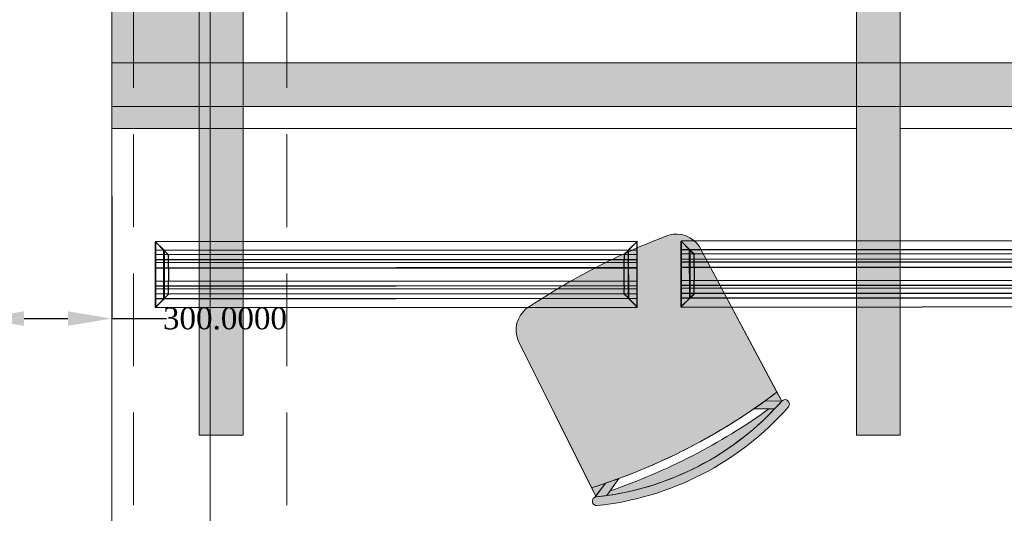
# Model space of a CAD drawing. Header units: inches. Extents: x -78787 to 29484, y -9517 to 23232.
# Tile 253 of 256: x 7896 to 10143, y 8340 to 9467. Entities that reach past the tile are written whole.
import ezdxf
from ezdxf.enums import TextEntityAlignment as Align

# ---------------------------------------------------------------- set-up
doc = ezdxf.new("R2010")
doc.units = ezdxf.units.IN
doc.header["$MEASUREMENT"] = 0
doc.linetypes.add('Dot & Dashed', pattern=[670.277762, 317.5, -176.388889, 0, -176.388874])
doc.linetypes.add('Hidden', pattern=[317.5, 211.666667, -105.833333])
for name, color, linetype in [('- ავარიული განათება', 7, 'Continuous'), ('- განათება', 7, 'Continuous'), ('- მექანიკური ნაწილი', 7, 'Continuous'), ('Edges', 7, 'Continuous'), ('Structural - Bearing', 7, 'Continuous'), ('Structural - Grid', 7, 'Continuous')]:
    doc.layers.add(name, color=color, linetype=linetype)
doc.layers.add('New_2D Drafting - General_Pen_No__101', color=252, linetype='Continuous', lineweight=13)
doc.layers.add('New_2D Drafting - General_Pen_No__121', color=255, linetype='Continuous', lineweight=0)
for name, color, linetype, lineweight, true_color in [('New_2D Drafting - General_Pen_No__161', 7, 'Continuous', 13, 0x6a6a6a), ('New_2D Drafting - General_Pen_No__240', 7, 'Continuous', 0, 0xe8e8e8), ('Structural - Bearing_Pen_No__102', 7, 'Continuous', 13, 0xcccccc), ('Structural - Grid_Pen_No__81', 7, 'Continuous', 20, 0x6a6a6a)]:
    doc.layers.add(name, color=color, linetype=linetype, lineweight=lineweight, true_color=true_color)
doc.styles.add('GENERATED_STYLE_2', font='txt')
doc.styles.get("Standard").update_dxf_attribs({"font": 'arial.ttf'})
doc.dimstyles.get("Standard").update_dxf_attribs({"dimtxt": 0.18, "dimasz": 0.18, "dimexe": 0.18, "dimexo": 0.0625, "dimgap": 0.09, "dimtad": 0, "dimtih": 1, "dimtoh": 1, "dimdec": 4, "dimzin": 0, "dimdsep": 46, "dimtxsty": 'Standard', "dimcen": 0.09, "dimadec": 0, "dimazin": 0, "dimtfac": 1, "dimtdec": 4, "dimtofl": 0, "dimtmove": 0, "dimatfit": 3, "dimfxl": 1, "dimtolj": 1, "dimtzin": 0, "dimarcsym": 0})

# ---------------------------------------------------------------- blocks, each defined once
blk = doc.blocks.new('Standard grid marker_2')
at = {"layer": 'Structural - Grid_Pen_No__81', "color": 251, "linetype": 'Continuous', "lineweight": 20, "true_color": 0x6a6a6a}
blk.add_line((1000, 0), (27734.9, 0), dxfattribs=at)
at = {"layer": 'Structural - Grid_Pen_No__81', "color": 251, "lineweight": 20, "true_color": 0x6a6a6a, "style": 'GENERATED_STYLE_2'}
for tag, p in [('AC_MarkerText_1_0', (-1.5, -46.7)), ('AC_MarkerText_1_1', (28933.4, -46.7))]:
    blk.add_attdef(tag, text='', height=100, rotation=270, dxfattribs=at).set_placement(p, align=Align.TOP_CENTER)
blk = doc.blocks.new('Beam_4', base_point=(-17008.8, 14663))
at = {"layer": 'Structural - Bearing_Pen_No__102', "color": 254, "linetype": 'Dot & Dashed', "lineweight": 13, "true_color": 0xcccccc}
blk.add_line((-17008.8, 14663), (-17008.8, 39096.2), dxfattribs=at)
at = {"layer": 'Structural - Bearing_Pen_No__102', "color": 254, "linetype": 'Hidden', "lineweight": 13, "true_color": 0xcccccc}
for p, q in [((-17183.8, 26838), (-17183.8, 32488)), ((-16833.8, 26838), (-16833.8, 32488))]:
    blk.add_line(p, q, dxfattribs=at)
blk = doc.blocks.new('lineardiffplan')
blk.add_lwpolyline([(393.1, 274.9), (1492.8, 274.9), (1492.8, 124.4), (393.1, 124.4)], close=True)
at = {"layer": 'Edges'}
for p, q in [((392.8, 274.9), (392.8, 274.6)), ((393.1, 274.9), (392.8, 274.9)), ((422.8, 244.9), (392.8, 274.9)), ((392.8, 274.6), (392.9, 274.5)), ((392.9, 125.2), (392.9, 274.5)), ((412.4, 255), (392.9, 274.5)), ((393.1, 274.9), (393.2, 274.8)), ((393.2, 274.8), (412.7, 255.3)), ((1462.8, 244.9), (1492.8, 274.9)), ((1472.9, 255.3), (1492.4, 274.8)), ((1473.2, 254.9), (1492.8, 274.5)), ((1492.4, 274.8), (1492.5, 274.9)), ((1492.8, 274.9), (1492.5, 274.9)), ((1492.8, 274.5), (1492.8, 274.9)), ((1492.8, 274.5), (1492.8, 274.5)), ((1492.8, 125.4), (1492.8, 274.5)), ((1492.8, 255.3), (392.9, 255.3)), ((392.9, 254.9), (1492.8, 254.9)), ((412.4, 144.7), (412.4, 255)), ((412.8, 254.6), (412.4, 255)), ((412.7, 255.3), (413.1, 254.9)), ((412.8, 145.1), (412.8, 254.6)), ((412.8, 254.6), (422.8, 244.6)), ((413.1, 254.9), (423.1, 244.9)), ((1472.5, 254.9), (1462.5, 244.9)), ((1462.9, 244.6), (1472.8, 254.5)), ((1472.9, 255.3), (1472.5, 254.9)), ((1472.8, 254.5), (1473.2, 254.9)), ((1472.8, 254.5), (1472.8, 145.3)), ((1473.2, 144.9), (1473.2, 254.9)), ((392.9, 244.9), (1492.8, 244.9)), ((392.9, 233.2), (1492.8, 233.2)), ((392.9, 233), (1492.8, 233)), ((392.9, 226.8), (1492.8, 226.8)), ((392.9, 226.5), (1492.8, 226.5)), ((422.8, 244.6), (422.8, 244.9)), ((422.8, 244.9), (423.1, 244.9)), ((422.8, 244.6), (422.8, 244.6)), ((422.8, 244.6), (422.8, 233.2)), ((422.8, 233), (422.8, 233.2)), ((422.8, 226.8), (422.8, 233)), ((422.8, 226.5), (422.8, 226.8)), ((422.8, 214.9), (422.8, 226.5)), ((423.1, 244.9), (423.1, 244.9)), ((1462.5, 244.9), (1462.5, 244.9)), ((1462.5, 244.9), (1462.8, 244.9)), ((1462.8, 244.9), (1462.9, 244.6)), ((1462.8, 244.5), (1462.9, 244.6)), ((1462.8, 233.2), (1462.8, 244.5)), ((1462.8, 233), (1462.8, 233.2)), ((1462.8, 226.8), (1462.8, 233)), ((1462.8, 226.5), (1462.8, 226.8)), ((1462.8, 214.9), (1462.8, 226.5)), ((392.9, 214.9), (1492.8, 214.9)), ((1492.8, 214.8), (392.9, 214.8)), ((422.4, 214.9), (422.3, 214.9)), ((422.8, 214.9), (422.4, 214.9)), ((422.8, 184.9), (422.8, 214.9)), ((423.2, 214.9), (422.8, 214.9)), ((423.2, 214.8), (422.8, 214.9)), ((423.2, 214.8), (423.2, 214.9)), ((423.2, 214.8), (423.2, 184.9)), ((1462.8, 214.9), (1462.4, 214.9)), ((1462.4, 214.9), (1462.4, 214.8)), ((1462.8, 214.9), (1462.4, 214.8)), ((1462.4, 184.9), (1462.4, 214.8)), ((1462.8, 214.9), (1462.8, 184.9)), ((1462.8, 214.9), (1463.2, 214.9)), ((1463.2, 214.9), (1463.3, 214.9)), ((1492.8, 184.9), (392.9, 184.9)), ((422.4, 184.9), (422.3, 184.9)), ((422.8, 184.9), (422.4, 184.9)), ((422.8, 184.9), (423.2, 184.9)), ((422.8, 173.2), (422.8, 184.9)), ((1462.4, 184.9), (1462.8, 184.9)), ((1462.8, 173.2), (1462.8, 184.9)), ((1463.2, 184.9), (1462.8, 184.9)), ((1463.2, 184.9), (1463.3, 184.9)), ((392.9, 173.2), (1492.8, 173.2)), ((392.9, 173), (1492.8, 173)), ((392.9, 166.8), (1492.8, 166.8)), ((392.9, 166.5), (1492.8, 166.5)), ((422.8, 173), (422.8, 173.2)), ((422.8, 173), (422.8, 166.8)), ((422.8, 166.5), (422.8, 166.8)), ((422.8, 155.1), (422.8, 166.5)), ((1462.8, 173), (1462.8, 173.2)), ((1462.8, 166.8), (1462.8, 173)), ((1462.8, 166.5), (1462.8, 166.8)), ((1462.8, 155.3), (1462.8, 166.5)), ((392.8, 124.9), (422.8, 154.9)), ((392.9, 154.9), (1492.8, 154.9)), ((1492.8, 144.9), (392.9, 144.9)), ((392.9, 125.2), (412.4, 144.7)), ((392.9, 144.5), (1492.8, 144.5)), ((412.7, 144.5), (393.2, 124.9)), ((412.8, 145.1), (412.4, 144.7)), ((412.7, 144.5), (413.1, 144.9)), ((412.8, 145.1), (422.8, 155.1)), ((423.1, 154.8), (413.1, 144.9)), ((422.8, 154.9), (422.8, 155.1)), ((422.8, 155.1), (422.8, 155.1)), ((423.1, 154.8), (422.8, 154.9)), ((423.1, 154.8), (423.1, 154.9)), ((1462.5, 154.8), (1462.4, 154.9)), ((1462.8, 154.9), (1462.5, 154.8)), ((1462.5, 154.8), (1472.4, 144.9)), ((1462.9, 155.2), (1462.8, 155.3)), ((1462.9, 155.2), (1462.8, 154.9)), ((1462.8, 154.9), (1492.8, 124.9)), ((1472.8, 145.3), (1462.9, 155.2)), ((1472.4, 144.9), (1472.8, 144.5)), ((1473.2, 144.9), (1472.8, 145.3)), ((1472.8, 144.5), (1492.4, 124.9)), ((1473.2, 144.9), (1492.8, 125.4)), ((392.9, 125.2), (392.8, 125.1)), ((392.8, 125.1), (392.8, 124.9)), ((392.8, 124.9), (393.1, 124.9)), ((393.2, 124.9), (393.1, 124.9)), ((1492.4, 124.9), (1492.8, 124.9)), ((1492.4, 124.9), (1492.4, 124.9)), ((1492.8, 125.3), (1492.8, 125.4)), ((1492.8, 124.9), (1492.8, 125.3))]:
    blk.add_line(p, q, dxfattribs=at)
blk = doc.blocks.new('*D858')
at = {"layer": '- განათება', "color": 0, "lineweight": -2, "transparency": 16777216}
for p, q in [((7805.9, 9063.9), (7805.9, 8784.2)), ((8105.9, 9063.9), (8105.9, 8784.2)), ((7905.9, 8784.4), (8005.9, 8784.4)), ((8105.9, 8784.4), (8231, 8784.4))]:
    blk.add_line(p, q, dxfattribs=at)
at = {"layer": '- განათება', "color": 0, "transparency": 16777216}
for points in [[(7905.9, 8801), (7905.9, 8767.7), (7805.9, 8784.4)], [(8005.9, 8801), (8005.9, 8767.7), (8105.9, 8784.4)]]:
    blk.add_solid(points, dxfattribs=at)
at = {"layer": 'Defpoints', "color": 0, "transparency": 16777216}
for p in [(7805.9, 9064), (8105.9, 9064), (8105.9, 8784.4)]:
    blk.add_point(p, dxfattribs=at)
at = {"layer": '- განათება', "color": 0, "transparency": 16777216, "insert": (8364.5, 8784.4), "char_height": 50, "attachment_point": 5}
blk.add_mtext('\\A1;{\\fSylfaen|b0|i0|c0|p18;300.0000}', dxfattribs=at)
blk = doc.blocks.new('*D1357')
at = {"layer": '- ავარიული განათება', "color": 0, "lineweight": -2, "transparency": 16777216}
for p, q in [((8184.9, 11418.4), (7522, 11418.4)), ((7522.2, 11318.4), (7522.2, 9969.3)), ((7522.2, 8808.5), (7522.2, 9917.9)), ((7071.7, 8708.5), (7522.4, 8708.5))]:
    blk.add_line(p, q, dxfattribs=at)
at = {"layer": '- ავარიული განათება', "color": 0, "transparency": 16777216}
for points in [[(7505.5, 11318.4), (7538.9, 11318.4), (7522.2, 11418.4)], [(7505.5, 8808.5), (7538.9, 8808.5), (7522.2, 8708.5)]]:
    blk.add_solid(points, dxfattribs=at)
at = {"layer": 'Defpoints', "color": 0, "transparency": 16777216}
for p in [(8185, 11418.4), (7071.7, 8708.5), (7522.2, 8708.5)]:
    blk.add_point(p, dxfattribs=at)
at = {"layer": '- ავარიული განათება', "color": 0, "transparency": 16777216, "insert": (7522.2, 9943.6), "char_height": 50, "attachment_point": 5}
blk.add_mtext('\\A1;{\\fSylfaen|b0|i0|c0|p18;2709.8393}', dxfattribs=at)

msp = doc.modelspace()

# ---------------------------------------------------------------- hatches: boundary and pattern name
at = {"layer": '- განათება', "linetype": 'Continuous', "lineweight": 0, "true_color": 0x20527f}
msp.add_hatch(color=167, dxfattribs=at).paths.add_polyline_path([(8105.93152, 9268.35525), (8105.93152, 9368.35525), (24905.93143, 9368.35525), (24905.93143, 9268.35525)])
at = {"layer": 'New_2D Drafting - General_Pen_No__101', "linetype": 'Continuous', "lineweight": 13}
for points in [[(9052.27481, 8807.03246, 0.3269331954), (9033.4429, 8734.52798), (9201.391, 8398.25032, 0.0060954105), (9233.30203, 8408.64612), (9263.9057, 8419.43423, 0.0750812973), (9624.56585, 8616.73431), (9447.66262, 8948.38846, 0.3269331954), (9377.64656, 8975.02098, 0.0286525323), (9210.14343, 8900.3571, 0.0286525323)], [(9635.56724, 8596.10915), (9624.56585, 8616.73431, -0.0060954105), (9597.6115, 8596.73807)], [(9211.83549, 8377.33763, 0.985078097), (9213.91781, 8357.44633, 0.1883998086), (9650.57825, 8582.89289, 0.9850780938), (9635.56724, 8596.10915, -0.1884020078)], [(9635.56724, 8596.10915), (9597.6115, 8596.73807, -0.0058933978), (9571.09437, 8578.03488), (9619.21957, 8578.21458, 0.009248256)], [(9233.30203, 8408.64612), (9210.81316, 8379.38461), (9211.83549, 8377.33763), (9235.89099, 8380.30311, 0.1693138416), (9619.21957, 8578.21458), (9606.04896, 8578.1654, -0.073421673), (9243.55789, 8391.01228), (9263.9057, 8419.43423, -0.0058933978)], [(9210.81316, 8379.38461), (9233.30203, 8408.64612, -0.0060954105), (9201.391, 8398.25032)]]:
    msp.add_hatch(color=252, dxfattribs=at).paths.add_polyline_path(points)
at = {"layer": 'New_2D Drafting - General_Pen_No__121', "linetype": 'Continuous', "lineweight": 0}
msp.add_hatch(color=255, dxfattribs=at).paths.add_polyline_path([(8305.9315, 9218.35529), (8105.93152, 9218.35529), (8105.93152, 10818.35514), (8605.93147, 10818.35514), (8605.93147, 10018.35521), (8405.93149, 10018.35521), (8405.93149, 10328.35518), (8305.9315, 10328.35518)])
at = {"layer": 'New_2D Drafting - General_Pen_No__240', "linetype": 'Continuous', "lineweight": 0, "true_color": 0xe8e8e8}
for points in [[(8305.9315, 8518.35535), (8305.9315, 10328.35518), (8405.93149, 10328.35518), (8405.93149, 8518.35535)], [(9805.9315, 8518.35535), (9805.9315, 10328.35518), (9905.93149, 10328.35518), (9905.93149, 8518.35535)], [(9905.93149, 8518.35535), (9905.93149, 10328.35518), (9805.9315, 10328.35518), (9805.9315, 8518.35535)]]:
    msp.add_hatch(color=254, dxfattribs=at).paths.add_polyline_path(points)

# ---------------------------------------------------------------- linework, layer by layer
at = {"layer": '- განათება', "color": 8, "linetype": 'Continuous', "lineweight": 15, "flags": 128}
msp.add_lwpolyline([(8105.93152, 8018.35536), (8105.93152, 11218.35514), (24905.93143, 11218.35514), (24905.93143, 8018.35536)], close=True, dxfattribs=at)
at = {"layer": '- განათება', "color": 252, "linetype": 'Continuous', "lineweight": 13, "flags": 128}
msp.add_lwpolyline([(8105.93152, 9268.35525), (8105.93152, 9368.35525), (24905.93143, 9368.35525), (24905.93143, 9268.35525)], close=True, dxfattribs=at)
at = {"layer": 'New_2D Drafting - General_Pen_No__161', "color": 251, "linetype": 'Continuous', "lineweight": 13, "true_color": 0x6a6a6a}
msp.add_line((9203.05853, 8366.59006), (9203.07194, 8366.4403), dxfattribs=at)
at = {"layer": 'New_2D Drafting - General_Pen_No__161', "color": 251, "linetype": 'Continuous', "lineweight": 13, "true_color": 0x6a6a6a, "flags": 128}
for points in [[(8305.9315, 9218.35529), (8105.93152, 9218.35529), (8105.93152, 10818.35514), (8605.93147, 10818.35514), (8605.93147, 10018.35521), (8405.93149, 10018.35521), (8405.93149, 10328.35518), (8305.9315, 10328.35518)], [(8305.9315, 8518.35535), (8305.9315, 10328.35518), (8405.93149, 10328.35518), (8405.93149, 8518.35535)], [(8305.9315, 8518.35535), (8305.9315, 10328.35518), (8405.93149, 10328.35518), (8405.93149, 8518.35535)], [(8305.9315, 8518.35535), (8305.9315, 10328.35518), (8405.93149, 10328.35518), (8405.93149, 8518.35535)], [(9805.9315, 8518.35535), (9805.9315, 10328.35518), (9905.93149, 10328.35518), (9905.93149, 8518.35535)], [(9805.9315, 8518.35535), (9805.9315, 10328.35518), (9905.93149, 10328.35518), (9905.93149, 8518.35535)], [(9905.93149, 8518.35535), (9905.93149, 10328.35518), (9805.9315, 10328.35518), (9805.9315, 8518.35535)], [(9905.93149, 8518.35535), (9905.93149, 10328.35518), (9805.9315, 10328.35518), (9805.9315, 8518.35535)], [(8305.93149, 9218.35529), (8305.93149, 10018.35521), (9805.9315, 10018.35521), (9805.9315, 9218.35529)], [(11405.9315, 9218.35529), (11405.9315, 10018.35521), (9905.93149, 10018.35521), (9905.93149, 9218.35529)]]:
    msp.add_lwpolyline(points, close=True, dxfattribs=at)
for points in [[(9805.9315, 9218.35529), (8305.93149, 9218.35529), (8305.93149, 10018.35521), (9805.9315, 10018.35521)], [(9805.93149, 10018.35521), (9805.93149, 9118.35529)], [(9905.93149, 9218.35529), (11405.9315, 9218.35529), (11405.9315, 10018.35521), (9905.93149, 10018.35521)], [(9905.9315, 10018.35521), (9905.9315, 9118.35529)], [(9597.6115, 8596.73807), (9635.56724, 8596.10915)], [(9571.09437, 8578.03488), (9619.21957, 8578.21458)], [(9233.30203, 8408.64612), (9208.43806, 8376.29423)], [(9263.9057, 8419.43423), (9235.89099, 8380.30311)], [(9203.05853, 8366.59006), (9203.07194, 8366.4403)]]:
    msp.add_lwpolyline(points, dxfattribs=at)
for points in [[(9052.27481, 8807.03246, 0.3269331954), (9033.4429, 8734.52798), (9201.391, 8398.25032, 0.0060954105), (9233.30203, 8408.64612), (9263.9057, 8419.43423, 0.0750812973), (9624.56585, 8616.73431), (9447.66262, 8948.38846, 0.3269331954), (9377.64656, 8975.02098, 0.0286525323), (9210.14343, 8900.3571, 0.0286525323)], [(9635.56724, 8596.10915), (9624.56585, 8616.73431, -0.0060954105), (9597.6115, 8596.73807)], [(9211.83549, 8377.33763, 0.985078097), (9213.91781, 8357.44633, 0.1883998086), (9650.57825, 8582.89289, 0.9850780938), (9635.56724, 8596.10915, -0.1884020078)], [(9635.56724, 8596.10915), (9597.6115, 8596.73807, -0.0058933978), (9571.09437, 8578.03488), (9619.21957, 8578.21458, 0.009248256)], [(9233.30203, 8408.64612), (9210.81316, 8379.38461), (9211.83549, 8377.33763), (9235.89099, 8380.30311, 0.1693138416), (9619.21957, 8578.21458), (9606.04896, 8578.1654, -0.073421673), (9243.55789, 8391.01228), (9263.9057, 8419.43423, -0.0058933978)], [(9210.81316, 8379.38461), (9233.30203, 8408.64612, -0.0060954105), (9201.391, 8398.25032)]]:
    msp.add_lwpolyline(points, format="xyb", close=True, dxfattribs=at)
for points in [[(9635.56724, 8596.10915), (9447.66262, 8948.38846, 0.3269331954), (9377.64656, 8975.02098, 0.0286525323), (9210.14343, 8900.3571)], [(9211.83549, 8377.33763), (9033.4429, 8734.52798, -0.3269331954), (9052.27481, 8807.03246, -0.0286525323), (9210.14343, 8900.3571)], [(9201.391, 8398.25032, 0.087148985), (9624.56585, 8616.73431)], [(9243.55789, 8391.01228, 0.073421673), (9606.04896, 8578.1654)]]:
    msp.add_lwpolyline(points, format="xyb", dxfattribs=at)

# ---------------------------------------------------------------- block references
at = {"layer": '- მექანიკური ნაწილი', "xscale": -1, "rotation": 0.04479712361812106}
for p in [(9698.56911, 8686.05144), (10898.64013, 8687.49456)]:
    msp.add_blockref('lineardiffplan', p, dxfattribs=at)
at = {"layer": 'Structural - Bearing', "color": 254, "lineweight": 13, "true_color": 0xcccccc}
msp.add_blockref('Beam_4', (8330.93152, -6356.64486), dxfattribs=at)
at = {"layer": 'Structural - Grid', "color": 8, "linetype": 'Continuous', "lineweight": 15, "zscale": 1000, "rotation": 90}
msp.add_blockref('Standard grid marker_2', (8330.93152, -9316.57065), dxfattribs=at)

# ---------------------------------------------------------------- dimensions: what is measured, and where the dimension line sits
at = {"layer": '- ავარიული განათება', "color": 1}
dim = msp.add_linear_dim(base=(7522.20512, 8708.51581), p1=(8185, 11418.35514), p2=(7071.66775, 8708.51581), angle=270, text='{\\fSylfaen|b0|i0|c0|p18;<>}', dimstyle='Standard', override={"dimtxt": 50, "dimasz": 100}, dxfattribs=at)
dim.commit()
dim.dimension.update_dxf_attribs({"geometry": '*D1357', "text_midpoint": (7522.20512, 9943.60023), "dimtype": 160})
at = {"layer": '- განათება', "color": 1}
dim = msp.add_linear_dim(base=(8105.93152, 8784.38), p1=(7805.93152, 9063.9634), p2=(8105.93152, 9063.9634), text='{\\fSylfaen|b0|i0|c0|p18;<>}', dimstyle='Standard', override={"dimtxt": 50, "dimasz": 100}, dxfattribs=at)
dim.commit()
dim.dimension.update_dxf_attribs({"geometry": '*D858', "text_midpoint": (8364.5, 8784.38), "dimtype": 160})

doc.saveas('drawing.dxf')
